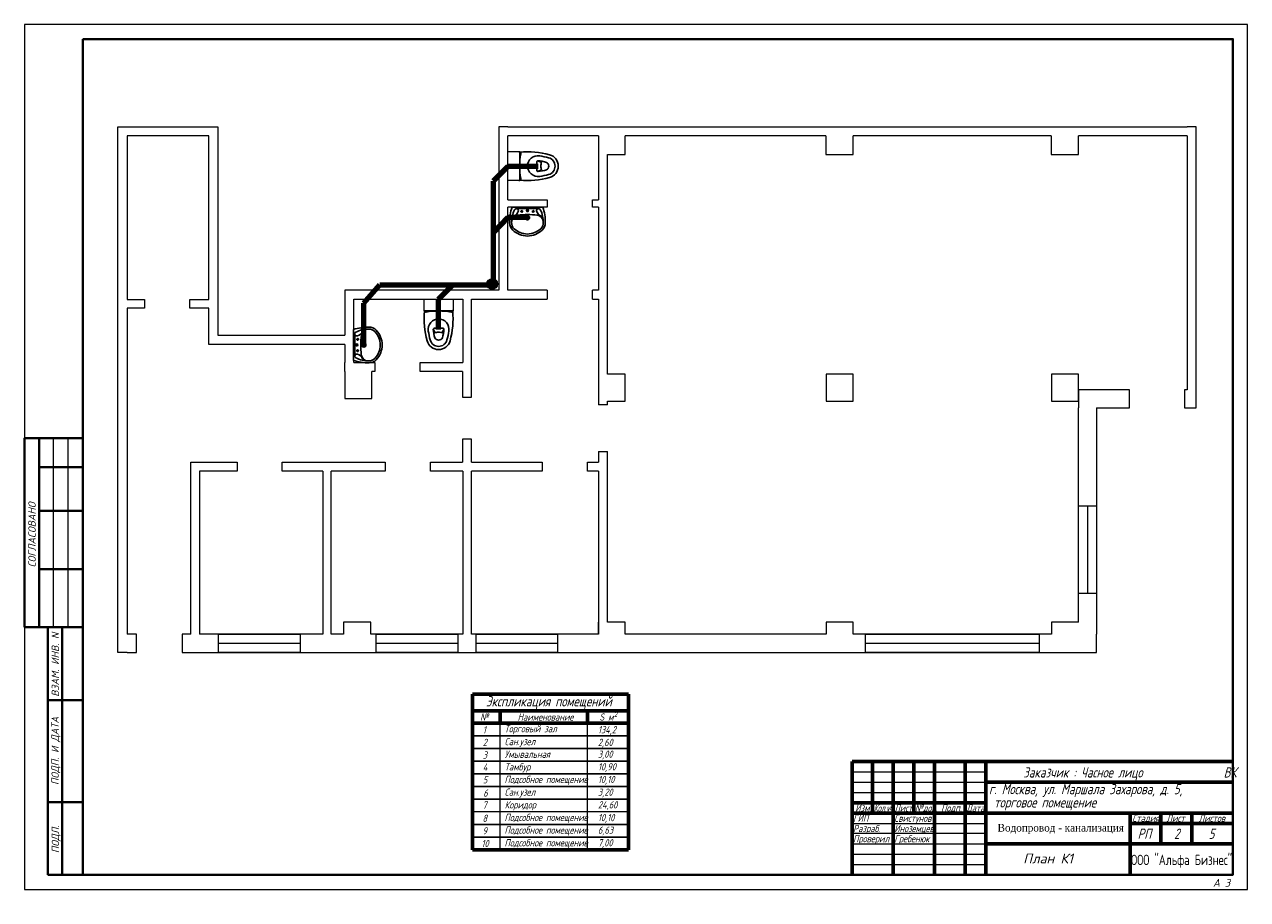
# Model space of a CAD drawing. Header units: millimetres. Extents: x 29132 to 328098784, y -63173 to 174059495.
# Tile 10 of 16: x 40262 to 44262, y 35412 to 38274. Entities that reach past the tile are written whole.
import ezdxf
from ezdxf.enums import TextEntityAlignment as Align

# ---------------------------------------------------------------- set-up
doc = ezdxf.new("R2010")
doc.units = ezdxf.units.MM
for name, pattern in [('CENTER', [20, 15, -1.7, 1.6, -1.7]), ('DASHED', [3e-06, 2e-06, -1e-06]), ('K5LT32768', [0]), ('K5LT_BASIC', [0]), ('K5LT_THIN', [0])]:
    doc.linetypes.add(name, pattern=pattern)
doc.layers.get('0').update_dxf_attribs({"color": 1, "lineweight": 5})
for name, color, linetype in [('KOLON', 4, 'Continuous'), ('VTAXES', 2, 'CENTER'), ('VTCONT', 115, 'Continuous'), ('VTDASHED', 3, 'DASHED')]:
    doc.layers.add(name, color=color, linetype=linetype)
doc.layers.add('размеры', color=7, linetype='Continuous', lineweight=15)
doc.layers.add('ШТАМП', color=250, linetype='Continuous', lineweight=18)
doc.styles.add('KTEXTSTYLE', font='GOST_AU.SHX', dxfattribs={"width": 0.96, "height": 5})
doc.styles.add('ГОСТ', font='isocpeui.ttf', dxfattribs={"height": 4})

# ---------------------------------------------------------------- blocks, each defined once
blk = doc.blocks.new('U10')
at = {"color": 7, "linetype": 'K5LT_THIN', "lineweight": 18}
for p, q in [((47.35, 117.11), (47.35, 372.31)), ((47.35, 372.31), (51.99, 372.31)), ((51.99, 372.31), (91.59, 372.31)), ((91.59, 372.31), (95.99, 372.31)), ((95.99, 372.31), (95.99, 271.11)), ((236.79, 372.31), (232.39, 372.31)), ((232.39, 372.31), (232.39, 293.11)), ((236.79, 372.31), (566.79, 372.31)), ((571.19, 372.3), (566.79, 372.31)), ((571.19, 235.91), (571.19, 372.3)), ((91.59, 367.92), (51.99, 367.92)), ((51.99, 367.92), (51.99, 288.51)), ((91.59, 288.51), (91.59, 367.92)), ((236.79, 336.91), (236.79, 367.91)), ((280.79, 367.91), (236.79, 367.91)), ((280.79, 367.91), (280.79, 336.91)), ((293.79, 358.84), (293.79, 367.91)), ((391.29, 367.91), (293.79, 367.91)), ((391.29, 367.91), (391.29, 358.84)), ((404.49, 358.84), (404.49, 367.91)), ((500.74, 367.91), (404.49, 367.91)), ((500.74, 367.91), (500.74, 358.84)), ((566.79, 367.91), (513.94, 367.91)), ((513.94, 358.84), (513.94, 367.91)), ((566.79, 367.91), (566.79, 244.71)), ((285.19, 252.32), (285.19, 358.84)), ((285.19, 358.84), (293.79, 358.84)), ((391.29, 358.84), (404.49, 358.84)), ((500.74, 358.84), (513.94, 358.84)), ((236.79, 336.91), (255.93, 336.91)), ((255.93, 333.35), (236.79, 333.35)), ((236.79, 293.11), (236.79, 333.35)), ((255.93, 336.91), (255.93, 333.35)), ((277.99, 333.35), (277.99, 336.91)), ((277.99, 336.91), (280.79, 336.91)), ((280.79, 333.35), (277.99, 333.35)), ((280.79, 333.35), (280.79, 293.11)), ((161.99, 293.11), (157.59, 293.11)), ((157.59, 293.11), (157.59, 271.11)), ((232.39, 293.11), (161.99, 293.11)), ((256, 293.11), (236.79, 293.11)), ((256, 293.11), (256, 288.71)), ((277.99, 288.71), (277.99, 293.11)), ((280.79, 293.11), (277.99, 293.11)), ((51.99, 288.51), (60.41, 288.51)), ((60.41, 288.51), (60.41, 284.31)), ((82.39, 288.51), (91.59, 288.51)), ((82.39, 284.31), (82.39, 288.51)), ((161.99, 257.91), (161.99, 288.71)), ((161.99, 288.71), (214.89, 288.71)), ((214.89, 288.71), (214.89, 257.91)), ((219.19, 253.58), (219.19, 288.71)), ((219.19, 288.71), (256, 288.71)), ((277.99, 288.71), (280.79, 288.71)), ((280.79, 288.71), (280.79, 237.29)), ((60.41, 284.31), (51.99, 284.31)), ((51.99, 284.31), (51.99, 125.91)), ((91.59, 284.31), (82.39, 284.31)), ((91.59, 271.11), (91.59, 284.31)), ((91.59, 266.71), (91.59, 271.11)), ((95.99, 271.11), (157.59, 271.11)), ((157.59, 266.71), (91.59, 266.71)), ((157.59, 266.71), (157.59, 257.91)), ((157.59, 253.58), (157.59, 257.91)), ((161.99, 257.91), (172.19, 257.91)), ((172.19, 257.91), (172.19, 253.58)), ((194.17, 253.58), (194.17, 257.91)), ((194.17, 257.91), (214.89, 257.91)), ((157.59, 253.58), (157.59, 240.38)), ((172.19, 253.58), (170.79, 253.58)), ((170.79, 240.38), (170.79, 253.58)), ((214.74, 253.58), (194.17, 253.58)), ((214.74, 253.58), (214.74, 241.06)), ((219.19, 241.06), (219.19, 253.58)), ((293.84, 252.32), (285.19, 252.32)), ((293.84, 239.12), (293.84, 252.32)), ((404.55, 252.32), (391.35, 252.32)), ((391.35, 252.32), (391.35, 239.12)), ((404.55, 239.12), (404.55, 252.32)), ((513.99, 252.32), (500.79, 252.32)), ((500.79, 252.32), (500.79, 239.12)), ((513.99, 239.12), (513.99, 252.32)), ((538.82, 244.71), (513.99, 244.71)), ((513.99, 244.71), (513.99, 235.91)), ((538.82, 235.91), (538.82, 244.71)), ((565.53, 244.71), (565.53, 235.91)), ((566.79, 244.71), (565.53, 244.71)), ((157.59, 240.38), (170.79, 240.38)), ((214.74, 241.06), (219.19, 241.06)), ((285.19, 237.29), (285.19, 239.12)), ((285.19, 239.12), (293.84, 239.12)), ((391.35, 239.12), (404.55, 239.12)), ((500.79, 239.12), (513.99, 239.12)), ((285.19, 237.29), (280.79, 237.29)), ((513.99, 131.82), (513.99, 235.91)), ((522.79, 235.91), (538.82, 235.91)), ((522.79, 235.91), (522.79, 125.91)), ((565.53, 235.91), (566.79, 235.91)), ((566.79, 235.91), (571.19, 235.91)), ((219.19, 220.71), (214.74, 220.71)), ((214.74, 220.71), (214.74, 209.51)), ((219.19, 209.51), (219.19, 220.71)), ((280.79, 214.63), (280.79, 209.51)), ((280.79, 214.63), (285.19, 214.63)), ((285.19, 131.82), (285.19, 214.63)), ((82.79, 205.17), (82.79, 209.51)), ((82.79, 209.51), (105.37, 209.51)), ((105.37, 209.51), (105.32, 209.5)), ((105.32, 209.5), (105.32, 205.17)), ((127.3, 205.17), (127.3, 209.51)), ((127.3, 209.51), (177.31, 209.51)), ((177.31, 209.51), (177.31, 205.17)), ((199.29, 209.51), (214.74, 209.51)), ((199.29, 205.17), (199.29, 209.51)), ((219.19, 209.51), (253.55, 209.51)), ((253.55, 209.51), (253.55, 205.17)), ((275.52, 209.51), (280.79, 209.51)), ((275.52, 205.17), (275.52, 209.51)), ((82.79, 125.91), (82.79, 205.17)), ((105.32, 205.17), (87.15, 205.17)), ((87.15, 205.17), (87.15, 125.91)), ((146.91, 205.17), (127.3, 205.17)), ((146.91, 205.17), (146.91, 125.91)), ((177.31, 205.17), (151.09, 205.17)), ((151.09, 125.91), (151.09, 205.17)), ((214.89, 205.17), (199.29, 205.17)), ((214.89, 205.17), (214.89, 125.91)), ((253.55, 205.17), (219.19, 205.17)), ((219.19, 125.91), (219.19, 205.17)), ((280.79, 205.17), (275.52, 205.17)), ((280.79, 205.17), (280.79, 125.91)), ((513.99, 188.34), (522.79, 188.34)), ((513.99, 145.69), (513.99, 188.34)), ((518.36, 188.34), (518.36, 145.69)), ((522.79, 188.34), (522.79, 145.69)), ((522.79, 145.69), (513.99, 145.69)), ((170.22, 131.82), (157.02, 131.82)), ((157.02, 131.82), (157.02, 125.91)), ((170.22, 125.91), (170.22, 131.82)), ((280.79, 131.82), (280.64, 131.82)), ((280.64, 131.82), (280.64, 125.91)), ((293.84, 131.82), (285.19, 131.82)), ((293.84, 125.91), (293.84, 131.82)), ((404.55, 131.82), (391.35, 131.82)), ((391.35, 131.82), (391.35, 125.91)), ((404.55, 125.91), (404.55, 131.82)), ((513.99, 131.82), (500.79, 131.82)), ((500.79, 131.82), (500.79, 125.91)), ((56.45, 125.91), (51.99, 125.91)), ((56.45, 117.11), (56.45, 125.91)), ((78.7, 125.91), (78.7, 117.11)), ((82.79, 125.91), (78.7, 125.91)), ((146.91, 125.91), (87.15, 125.91)), ((96.36, 125.91), (135.92, 125.91)), ((96.36, 117.11), (96.36, 125.91)), ((135.92, 125.91), (135.92, 117.11)), ((157.02, 125.91), (151.09, 125.91)), ((214.89, 125.91), (170.22, 125.91)), ((172.9, 125.91), (212.46, 125.91)), ((172.9, 117.11), (172.9, 125.91)), ((212.46, 125.91), (212.46, 117.11)), ((280.79, 125.91), (219.19, 125.91)), ((221.42, 125.91), (260.98, 125.91)), ((221.42, 117.11), (221.42, 125.91)), ((260.98, 125.91), (260.98, 117.11)), ((391.35, 125.91), (293.84, 125.91)), ((500.79, 125.91), (404.55, 125.91)), ((410.46, 125.91), (494.8, 125.91)), ((410.46, 117.11), (410.46, 125.91)), ((494.8, 125.91), (494.8, 117.11)), ((522.79, 117.11), (522.79, 125.91)), ((96.36, 121.55), (135.92, 121.55)), ((172.9, 121.55), (212.46, 121.55)), ((221.42, 121.55), (260.98, 121.55)), ((410.46, 121.57), (494.8, 121.57)), ((51.99, 117.11), (47.35, 117.11)), ((51.99, 117.11), (56.45, 117.11)), ((78.7, 117.11), (522.79, 117.11)), ((135.92, 117.11), (96.36, 117.11)), ((212.46, 117.11), (172.9, 117.11)), ((260.98, 117.11), (221.42, 117.11)), ((494.8, 117.11), (410.46, 117.11))]:
    blk.add_line(p, q, dxfattribs=at)
blk = doc.blocks.new('2')
at = {"layer": 'VTAXES'}
for p, q in [((-0.104, -1.056), (-0.104, -1.096)), ((-0.164, -1.176), (-0.26, -1.176)), ((-0.212, -1.176), (-0.213, -1.133)), ((-0.212, -1.176), (-0.212, -1.219)), ((-0.086, -1.076), (-0.124, -1.076)), ((-0.085, -1.276), (-0.124, -1.276)), ((-0.063, -1.176), (-0.114, -1.176)), ((-0.104, -1.296), (-0.104, -1.255)), ((-0.089, -1.176), (-0.089, -1.152)), ((-0.089, -1.176), (-0.089, -1.2))]:
    blk.add_line(p, q, dxfattribs=at)
for points in [[(-0.17, -1.176), (-0.256, -1.176)], [(-0.066, -1.176), (-0.114, -1.176)]]:
    blk.add_lwpolyline(points, dxfattribs=at)
at = {"layer": 'VTCONT'}
blk.add_line((-0.03, -0.906), (-0.028, -1.445), dxfattribs=at)
for points in [[(-0.432, -0.919, 0.191812), (-0.534, -1.178, 0.191812)], [(-0.301, -0.899, 0.213368), (-0.407, -0.943, 0.191812), (-0.499, -1.177)], [(-0.301, -0.864, 0.213368), (-0.432, -0.919, 0.213368)], [(-0.03, -0.906, 0.087514), (-0.305, -0.864, 0.087514)], [(-0.19, -0.935, 0.237713), (-0.103, -1.014, 0.952509), (-0.074, -0.951, 0.127864), (-0.304, -0.899)], [(-0.159, -1.176, 0.028625), (-0.169, -1.005, 0.380474), (-0.289, -0.899, 0.380474)], [(-0.19, -0.935, 1.090035), (-0.198, -0.941, 1.090035)], [(-0.43, -1.435, -0.191812), (-0.534, -1.178, -0.191812)], [(-0.299, -1.454, -0.213368), (-0.405, -1.411, -0.191812), (-0.499, -1.177)], [(-0.159, -1.176, -0.028625), (-0.168, -1.347, -0.380474), (-0.287, -1.454, -0.380474)], [(-0.175, -1.176, 1), (-0.25, -1.176, 1)], [(-0.175, -1.176, -1), (-0.25, -1.176, -1)], [(-0.189, -1.176, 1), (-0.235, -1.176, 1)], [(-0.189, -1.176, -1), (-0.235, -1.176, -1)], [(-0.071, -1.176, 1), (-0.106, -1.176, 1)], [(-0.071, -1.176, -1), (-0.106, -1.176, -1)], [(-0.298, -1.489, -0.213368), (-0.43, -1.435, -0.213368)], [(-0.188, -1.418, -0.237713), (-0.101, -1.337, -0.952509), (-0.072, -1.401, -0.127864), (-0.302, -1.454)], [(-0.028, -1.445, -0.087514), (-0.302, -1.489, -0.087514)], [(-0.188, -1.418, -1.090035), (-0.196, -1.412, -1.090035)]]:
    blk.add_lwpolyline(points, format="xyb", dxfattribs=at)
for points in [[(-0.055, -0.982), (-0.054, -1.176)], [(-0.053, -1.37), (-0.054, -1.176)]]:
    blk.add_lwpolyline(points, dxfattribs=at)
at = {"layer": 'VTDASHED'}
for points in [[(-0.119, -1.076, -1), (-0.089, -1.076, -1)], [(-0.119, -1.076, 1), (-0.089, -1.076, 1)], [(-0.119, -1.276, -1), (-0.089, -1.276, -1)], [(-0.119, -1.276, 1), (-0.089, -1.276, 1)]]:
    blk.add_lwpolyline(points, format="xyb", dxfattribs=at)

msp = doc.modelspace()

# ---------------------------------------------------------------- hatches: boundary and pattern name
at = {"layer": 'размеры', "lineweight": 9, "ltscale": 10, "true_color": 0xf7941d}
msp.add_hatch(color=30, dxfattribs=at).paths.add_polyline_path([(41809.1, 37425.1, 1), (41774.1, 37425.1, 1)])

# ---------------------------------------------------------------- linework, layer by layer
at = {"color": 7, "linetype": 'K5LT_BASIC', "lineweight": 60}
for p, q in [((42237.2, 36083.7), (41727.9, 36083.7)), ((41727.9, 36083.7), (41727.9, 35574.8)), ((42237.2, 36029), (42237.2, 36083.7)), ((41727.9, 36029), (42237.2, 36029)), ((41817.6, 35989.3), (41817.6, 36029)), ((42103.4, 35989.3), (42103.4, 36029)), ((42237.2, 36029), (42237.2, 35989.3)), ((42237.2, 36029), (42237.2, 35989.3)), ((41727.9, 35989.3), (42237.2, 35989.3)), ((42237.2, 35989.3), (42237.2, 35947.9)), ((42237.2, 35989.3), (42237.2, 35947.9)), ((42237.2, 35947.9), (42237.2, 35906.4)), ((42237.2, 35947.9), (42237.2, 35906.4)), ((42237.2, 35906.4), (42237.2, 35865)), ((42237.2, 35906.4), (42237.2, 35865)), ((42237.2, 35865), (42237.2, 35823.5)), ((42237.2, 35865), (42237.2, 35823.5)), ((42968.7, 35863.2), (44214.5, 35863.2)), ((42968.7, 35492.9), (42968.7, 35863.2)), ((43036.1, 35829.6), (43036.1, 35863.2)), ((43103.4, 35492.9), (43103.4, 35863.2)), ((43170.7, 35829.6), (43170.7, 35863.2)), ((43238.1, 35492.9), (43238.1, 35863.2)), ((43339.1, 35492.9), (43339.1, 35863.2)), ((43406.4, 35492.9), (43406.4, 35863.2)), ((42237.2, 35823.5), (42237.2, 35782.1)), ((42237.2, 35823.5), (42237.2, 35782.1)), ((43036.1, 35795.9), (43036.1, 35829.6)), ((43170.7, 35795.9), (43170.7, 35829.6)), ((42237.2, 35782.1), (42237.2, 35740.6)), ((42237.2, 35782.1), (42237.2, 35740.6)), ((43036.1, 35762.2), (43036.1, 35795.9)), ((43036.1, 35728.5), (43036.1, 35762.2)), ((43170.7, 35762.2), (43170.7, 35795.9)), ((43170.7, 35728.5), (43170.7, 35762.2)), ((43406.4, 35795.9), (43877.8, 35795.9)), ((43877.8, 35795.9), (44214.5, 35795.9)), ((42237.2, 35740.6), (42237.2, 35574.9)), ((42237.2, 35740.6), (42237.2, 35699.2)), ((42968.7, 35728.5), (43103.4, 35728.5)), ((43036.1, 35694.9), (43036.1, 35728.5)), ((43103.4, 35728.5), (43238.1, 35728.5)), ((43170.7, 35694.9), (43170.7, 35728.5)), ((43238.1, 35728.5), (43339.1, 35728.5)), ((43339.1, 35728.5), (43406.4, 35728.5)), ((42968.7, 35694.9), (43103.4, 35694.9)), ((43103.4, 35694.9), (43238.1, 35694.9)), ((43238.1, 35694.9), (43339.1, 35694.9)), ((43339.1, 35694.9), (43406.4, 35694.9)), ((43406.4, 35694.9), (43877.8, 35694.9)), ((43877.8, 35694.9), (44214.5, 35694.9)), ((43877.8, 35593.9), (43877.8, 35694.9)), ((43978.8, 35593.9), (43978.8, 35694.9)), ((44079.8, 35593.9), (44079.8, 35694.9)), ((42237.2, 35657.7), (42237.2, 35616.3)), ((42237.2, 35657.7), (42237.2, 35616.3)), ((43877.8, 35661.2), (43978.8, 35661.2)), ((43978.8, 35661.2), (44079.8, 35661.2)), ((44079.8, 35661.2), (44214.5, 35661.2)), ((42237.2, 35616.3), (42237.2, 35574.9)), ((42237.2, 35616.3), (42237.2, 35574.8)), ((41727.9, 35574.8), (42237.2, 35574.8)), ((43406.4, 35593.9), (43877.8, 35593.9)), ((43877.8, 35492.9), (43877.8, 35593.9)), ((43877.8, 35593.9), (44214.5, 35593.9))]:
    msp.add_line(p, q, dxfattribs=at)
at = {"color": 7, "linetype": 'K5LT32768', "lineweight": 20}
for p, q in [((41727.9, 36029), (42237.2, 36029)), ((41817.6, 36029), (41727.9, 36029)), ((42103.4, 36029), (42237.2, 36029))]:
    msp.add_line(p, q, dxfattribs=at)
at = {"color": 7, "linetype": 'K5LT_THIN', "lineweight": 18}
for p, q in [((41817.6, 35947.9), (41817.6, 35989.3)), ((42103.4, 35947.9), (42103.4, 35989.3)), ((42237.2, 35947.9), (41727.9, 35947.9)), ((41727.9, 35947.9), (42237.2, 35947.9)), ((41727.9, 35947.9), (41817.6, 35947.9)), ((41817.6, 35947.9), (41727.9, 35947.9)), ((41817.6, 35574.8), (41817.6, 35947.9)), ((42103.4, 35589.1), (42103.4, 35947.9)), ((42103.4, 35947.9), (42237.2, 35947.9)), ((42237.2, 35947.9), (42103.4, 35947.9)), ((42237.2, 35906.4), (41727.9, 35906.4)), ((41727.9, 35906.4), (42237.2, 35906.4)), ((42103.4, 35906.4), (42237.2, 35906.4)), ((42237.2, 35906.4), (42103.4, 35906.4)), ((42237.2, 35865), (41727.9, 35865)), ((41727.9, 35865), (42237.2, 35865)), ((41727.9, 35864.9), (41817.6, 35864.9)), ((41817.6, 35864.9), (41727.9, 35864.9)), ((41817.6, 35823.5), (41817.6, 35864.9)), ((42237.2, 35865), (42103.4, 35865)), ((42103.4, 35865), (42237.2, 35865)), ((42103.4, 35823.5), (42103.4, 35864.9)), ((42237.2, 35823.5), (41727.9, 35823.5)), ((41727.9, 35823.5), (42237.2, 35823.5)), ((41727.9, 35823.5), (41817.6, 35823.5)), ((41817.6, 35823.5), (41727.9, 35823.5)), ((41817.6, 35782.1), (41817.6, 35823.5)), ((42237.2, 35823.5), (42103.4, 35823.5)), ((42103.4, 35782.1), (42103.4, 35823.5)), ((42103.4, 35823.5), (42237.2, 35823.5)), ((42968.7, 35829.6), (43406.4, 35829.6)), ((42237.2, 35782.1), (41727.9, 35782.1)), ((41727.9, 35782.1), (42237.2, 35782.1)), ((41727.9, 35782.1), (41817.6, 35782.1)), ((41817.6, 35782.1), (41727.9, 35782.1)), ((41817.6, 35740.6), (41817.6, 35782.1)), ((42237.2, 35782.1), (42103.4, 35782.1)), ((42103.4, 35740.6), (42103.4, 35782.1)), ((42103.4, 35782.1), (42237.2, 35782.1)), ((42968.7, 35795.9), (43406.4, 35795.9)), ((42968.7, 35762.2), (43406.4, 35762.2)), ((41727.9, 35740.6), (42237.2, 35740.6)), ((42237.2, 35740.6), (41727.9, 35740.6)), ((41727.9, 35740.6), (41817.6, 35740.6)), ((41817.6, 35740.6), (41727.9, 35740.6)), ((41817.6, 35699.2), (41817.6, 35740.6)), ((42103.4, 35740.6), (42237.2, 35740.6)), ((42237.2, 35740.6), (42103.4, 35740.6)), ((42103.4, 35699.2), (42103.4, 35740.6)), ((42237.2, 35699.2), (41727.9, 35699.2)), ((42237.2, 35657.7), (41727.9, 35657.7)), ((41727.9, 35657.7), (42237.2, 35657.7)), ((41727.9, 35657.7), (41817.6, 35657.7)), ((41817.6, 35657.7), (41727.9, 35657.7)), ((41817.6, 35616.3), (41817.6, 35657.7)), ((42237.2, 35657.7), (42103.4, 35657.7)), ((42103.4, 35616.3), (42103.4, 35657.7)), ((42103.4, 35657.7), (42237.2, 35657.7)), ((42968.7, 35661.2), (43406.4, 35661.2)), ((42237.2, 35616.3), (41727.9, 35616.3)), ((41727.9, 35616.3), (42237.2, 35616.3)), ((41727.9, 35616.3), (41817.6, 35616.3)), ((41817.6, 35616.3), (41727.9, 35616.3)), ((41817.6, 35574.8), (41817.6, 35616.3)), ((42237.2, 35616.3), (42103.4, 35616.3)), ((42103.4, 35574.8), (42103.4, 35616.3)), ((42103.4, 35616.3), (42237.2, 35616.3)), ((42968.7, 35628.8), (43406.4, 35628.8)), ((42237.2, 35574.9), (41727.9, 35574.9)), ((41727.9, 35574.8), (41817.6, 35574.8)), ((41817.6, 35574.8), (41727.9, 35574.8)), ((42237.2, 35574.8), (41727.9, 35574.8)), ((42237.2, 35574.8), (41727.9, 35574.8)), ((42968.7, 35593.9), (43406.4, 35593.9)), ((42968.7, 35560.2), (43406.4, 35560.2)), ((42968.7, 35526.5), (43406.4, 35526.5))]:
    msp.add_line(p, q, dxfattribs=at)
at = {"layer": 'VTAXES'}
for p, q in [((41865.2, 37813.9), (41860.7, 37813.9)), ((41863, 37816.1), (41863, 37811.5)), ((41622.2, 37355.5), (41617.5, 37355.5)), ((41619.9, 37353.3), (41619.9, 37357.8))]:
    msp.add_line(p, q, dxfattribs=at)
at = {"layer": 'VTCONT'}
for points in [[(41881.6, 37810.5, -0.047512), (41885.5, 37851.2, 0.433448), (41878.6, 37857.7, 0.433448)], [(41882.4, 37856.7, -0.085982), (41979.2, 37848, -0.33942), (42007.9, 37810.5)], [(41907, 37809.6, -0.459785), (41947.3, 37844.1, -0.027225), (41976.5, 37838, -0.33942), (41997.6, 37810.5)], [(41979.2, 37848, -0.33942), (42007.9, 37810.5)], [(41861, 37813.9, -1), (41864.9, 37813.9, -1)], [(41861, 37813.9, 1), (41864.9, 37813.9, 1)], [(41881.6, 37810.5, 0.047512), (41885.5, 37769.7, -0.433448), (41878.6, 37763.3, -0.433448)], [(41882.4, 37764.2, 0.085982), (41979.2, 37773, 0.33942), (42007.9, 37810.5)], [(41907, 37811.4, 0.459785), (41947.3, 37776.9, 0.027225), (41976.5, 37783, 0.33942), (41997.6, 37810.5)], [(41938.1, 37810.5), (41938.1, 37824.1, -0.373469), (41941.4, 37827.9, -0.063318), (41969.3, 37822.9, -0.281273), (41976.9, 37810.5)], [(41938.1, 37810.5), (41938.1, 37796.9, 0.373469), (41941.4, 37793.1, 0.063318), (41969.3, 37798.1, 0.281273), (41976.9, 37810.5)], [(41951, 37810.5, -0.090724), (41953.5, 37824.1, -0.090724)], [(41951, 37810.5, 0.090724), (41953.5, 37796.9, 0.090724)], [(41616.5, 37336.9, 0.047512), (41575.8, 37333, -0.433448), (41569.4, 37339.9, -0.433448)], [(41570.3, 37336, 0.085982), (41579.1, 37239.3, 0.33942), (41616.5, 37210.6)], [(41616.5, 37336.9, -0.047512), (41657.3, 37333, 0.433448), (41663.7, 37339.9, 0.433448)], [(41662.8, 37336, -0.085982), (41654, 37239.3, -0.33942), (41616.5, 37210.6)], [(41619.9, 37357.4, 1), (41619.9, 37353.6, 1)], [(41619.9, 37357.4, -1), (41619.9, 37353.6, -1)], [(41617.4, 37311.4, 0.459785), (41582.9, 37271.2, 0.027225), (41589.1, 37242, 0.33942), (41616.5, 37220.9)], [(41616.5, 37280.4), (41603, 37280.4, 0.373469), (41599.1, 37277.1, 0.063318), (41604.1, 37249.2, 0.281273), (41616.5, 37241.6)], [(41615.7, 37311.4, -0.459785), (41650.2, 37271.2, -0.027225), (41644, 37242, -0.33942), (41616.5, 37220.9)], [(41616.5, 37280.4), (41630.1, 37280.4, -0.373469), (41634, 37277.1, -0.063318), (41628.9, 37249.2, -0.281273), (41616.5, 37241.6)], [(41616.5, 37267.5, 0.090724), (41603, 37265, 0.090724)], [(41616.5, 37267.5, -0.090724), (41630.1, 37265, -0.090724)], [(41654, 37239.3, -0.33942), (41616.5, 37210.6)]]:
    msp.add_lwpolyline(points, format="xyb", dxfattribs=at)
for points in [[(41941.4, 37827.9), (41952.8, 37822.1)], [(41941.4, 37793.1), (41952.8, 37798.8)], [(41599.1, 37277.1), (41604.9, 37265.6)], [(41634, 37277.1), (41628.2, 37265.6)]]:
    msp.add_lwpolyline(points, dxfattribs=at)
at = {"layer": 'размеры', "color": 30, "lineweight": 100, "ltscale": 10}
for p, q in [((41842.7, 37809.6), (41794.8, 37761.7)), ((41942, 37809.6), (41842.7, 37809.6)), ((41794.8, 37761.7), (41794.8, 37422.5)), ((41842.7, 37642.2), (41794.8, 37592.1)), ((41907.2, 37642.2), (41842.7, 37642.2)), ((41372.2, 37362.6), (41424.9, 37422.5)), ((41424.9, 37422.5), (41791.6, 37422.5)), ((41615.7, 37375.7), (41662.9, 37422.5)), ((41372.2, 37225.6), (41372.2, 37362.6)), ((41615.7, 37276.5), (41615.7, 37375.7))]:
    msp.add_line(p, q, dxfattribs=at)
at = {"layer": 'размеры', "color": 62, "lineweight": 9, "ltscale": 10}
for points in [[(41880.6, 37763.5), (41842.7, 37763.5), (41842.7, 37858.6), (41880.6, 37858.6)], [(41569.5, 37337.8), (41569.5, 37375.7), (41664.7, 37375.7), (41664.7, 37337.8)]]:
    msp.add_lwpolyline(points, close=True, dxfattribs=at)
at = {"layer": 'размеры', "color": 30, "lineweight": 9, "ltscale": 10}
msp.add_circle((41791.6, 37425.1), 17.5, dxfattribs=at)
at = {"layer": 'ШТАМП', "color": 7, "lineweight": 40}
for p, q in [((40262.1, 36303.3), (40262.1, 36920.5)), ((40263.1, 36921.4), (40452.6, 36921.4)), ((40309.8, 36826.2), (40309.8, 36921.4)), ((40309.8, 36302.4), (40309.8, 36826.2)), ((40309.8, 36826.2), (40452.6, 36826.2)), ((40309.8, 36683.3), (40452.6, 36683.3)), ((40309.8, 36492.9), (40452.6, 36492.9)), ((40263.1, 36302.4), (40452.6, 36302.4)), ((40338.3, 35492.9), (40338.3, 36302.4)), ((40385.9, 35492.9), (40385.9, 36302.4)), ((40338.3, 36064.3), (40452.6, 36064.3)), ((40338.3, 35731), (40452.6, 35731)), ((40338.3, 35492.9), (40452.6, 35492.9))]:
    msp.add_line(p, q, dxfattribs=at)
at = {"layer": 'ШТАМП', "color": 7}
for p, q in [((40357.4, 36826.2), (40357.4, 36921.4)), ((40405, 36826.2), (40405, 36921.4)), ((40452.6, 36873.8), (40452.6, 35492.9)), ((40357.4, 36302.4), (40357.4, 36826.2)), ((40405, 36302.4), (40405, 36826.2))]:
    msp.add_line(p, q, dxfattribs=at)
msp.add_lwpolyline([(40262.1, 38273.8), (40262.1, 35445.2), (44262.1, 35445.2), (44262.1, 38273.8)], close=True, dxfattribs=at)
at = {"layer": 'ШТАМП', "color": 7, "lineweight": 40}
msp.add_lwpolyline([(40452.6, 38226.2), (40452.6, 35492.9), (44214.5, 35492.9), (44214.5, 38226.2)], close=True, dxfattribs=at)
for centre, start, end in [((40263.1, 36920.5), 90, 180), ((40263.1, 36303.3), 180, 270)]:
    msp.add_arc(centre, 0.952, start, end, dxfattribs=at)

# ---------------------------------------------------------------- block references
at = {"color": 7, "xscale": 6.734006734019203, "yscale": 6.734006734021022, "zscale": 6.734006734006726}
msp.add_blockref('U10', (40248.2, 35431.6), dxfattribs=at)
at = {"layer": 'KOLON', "yscale": 186.6999049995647, "zscale": 186.6999049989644}
for p, xscale, rotation in [((41687.7, 37682.6), 186.6999049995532, 89.7710927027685), ((41331.5, 37006.2), 186.6999049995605, 179.7710927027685)]:
    msp.add_blockref('2', p, dxfattribs=dict(at, xscale=xscale, rotation=rotation))

# ---------------------------------------------------------------- texts
at = {"color": 7, "attachment_point": 1, "style": 'KTEXTSTYLE'}
for s, insert, char_height in [('{\\fGOST type A|b0|i0|c204|p34;\\H2x;\\Q15;Экспликация\\fGOST type A|b0|i0|c0|p34; \\fGOST type A|b0|i0|c204|p34;помещений}', (41771, 36077.2), 16.835), ('{\\fGOST type A|b0|i0|c204|p34;\\H1.4x;\\Q15;№}', (41752.3, 36020.7), 16.835), ('{\\fGOST type A|b0|i0|c204|p34;\\H1.4x;\\Q15;Наименование}', (41875, 36020.7), 16.835), ('{\\fGOST type A|b0|i0|c0|p34;\\H1.4x;\\Q15;S \\fGOST type A|b0|i0|c204|p34;м}', (42142.4, 36020.7), 16.835), ('{\\fGOST type A|b0|i0|c0|p34;\\Q15;2}', (42190.2, 36026.2), 16.835), ('{\\fGOST type A|b0|i0|c0|p34;\\H1.4x;\\Q15;1}', (41761.2, 35979.3), 16.835), ('{\\fGOST type A|b0|i0|c204|p34;\\Q15;Торговый\\fGOST type A|b0|i0|c0|p34; \\fGOST type A|b0|i0|c204|p34;зал}', (41832, 35982.6), 23.569), ('{\\fGOST type A|b0|i0|c0|p34;\\H1.4x;\\Q15;134,2}', (42137.6, 35979.3), 16.835), ('{\\fGOST type A|b0|i0|c0|p34;\\H1.4x;\\Q15;2}', (41761.2, 35937.9), 16.835), ('{\\fGOST type A|b0|i0|c204|p34;\\H1.4x;\\Q15;Сан\\fGOST type A|b0|i0|c0|p34;.\\fGOST type A|b0|i0|c204|p34;узел}', (41832.5, 35940.4), 16.835), ('{\\fGOST type A|b0|i0|c0|p34;\\H1.4x;\\Q15;2,60}', (42137.6, 35937.9), 16.835), ('{\\fGOST type A|b0|i0|c0|p34;\\H1.4x;\\Q15;3}', (41761.2, 35896.4), 16.835), ('{\\fGOST type A|b0|i0|c204|p34;\\H1.4x;\\Q15;Умывальная}', (41832.5, 35899), 16.835), ('{\\fGOST type A|b0|i0|c0|p34;\\H1.4x;\\Q15;3,00}', (42137.5, 35899.1), 16.835), ('{\\fGOST type A|b0|i0|c0|p34;\\H1.4x;\\Q15;4}', (41761.2, 35857), 16.835), ('{\\fGOST type A|b0|i0|c204|p34;\\H1.4x;\\Q15;Тамбур}', (41832.5, 35857.7), 16.835), ('{\\fGOST type A|b0|i0|c0|p34;\\H1.4x;\\Q15;10,90}', (42137.8, 35858.1), 16.835), ('{\\fGOST type A|b0|i0|c204|p34;\\H2x;\\Q15;Заказчик\\fGOST type A|b0|i0|c0|p34; : \\fGOST type A|b0|i0|c204|p34;Часное лицо                ВК}', (43528.3, 35844.8), 16.835), ('{\\fGOST type A|b0|i0|c0|p34;\\H1.4x;\\Q15;5}', (41761.2, 35815.5), 16.835), ('{\\fGOST type A|b0|i0|c204|p34;\\H1.4x;\\Q15;Подсобное\\fGOST type A|b0|i0|c0|p34; \\fGOST type A|b0|i0|c204|p34;помещение}', (41832, 35816.7), 16.835), ('{\\fGOST type A|b0|i0|c0|p34;\\H1.4x;\\Q15;10,10}', (42137.7, 35816.5), 16.835), ('{\\fGOST type A|b0|i0|c0|p34;\\H1.4x;\\Q15;6}', (41762.6, 35772.1), 16.835), ('{\\fGOST type A|b0|i0|c204|p34;\\H1.4x;\\Q15;Сан\\fGOST type A|b0|i0|c0|p34;.\\fGOST type A|b0|i0|c204|p34;узел}', (41832.5, 35775.3), 16.835), ('{\\fGOST type A|b0|i0|c0|p34;\\H1.4x;\\Q15;3,20}', (42137.7, 35775.1), 16.835), ('{\\fGOST type A|b0|i0|c204|p34;\\H2x;\\Q15;г. Москва\\fGOST type A|b0|i0|c0|p34;, \\fGOST type A|b0|i0|c204|p34;ул\\fGOST type A|b0|i0|c0|p34;. \\fGOST type A|b0|i0|c204|p34;Маршала\\fGOST type A|b0|i0|c0|p34; \\fGOST type A|b0|i0|c204|p34;Захарова\\fGOST type A|b0|i0|c0|p34;, \\fGOST type A|b0|i0|c204|p34;д\\fGOST type A|b0|i0|c0|p34;. 5, }', (43416.6, 35790.2), 16.835), ('{\\fGOST type A|b0|i0|c0|p34;\\H1.4x;\\Q15;7}', (41760.2, 35733), 16.835), ('{\\fGOST type A|b0|i0|c204|p34;\\H1.4x;\\Q15;Коридор}', (41832.7, 35733.5), 16.835), ('{\\fGOST type A|b0|i0|c0|p34;\\H1.4x;\\Q15;24,60}', (42137.7, 35733.6), 16.835), ('{\\fGOST type A|b0|i0|c204|p34;\\H1.4x;\\Q15;Изм\\fGOST type A|b0|i0|c0|p34;.}', (42979.2, 35723.5), 16.835), ('{\\fGOST type A|b0|i0|c204|p34;\\H1.4x;\\Q15;\\W0.73;Кол\\fGOST type A|b0|i0|c0|p34;.\\fGOST type A|b0|i0|c204|p34;уч\\Fgost_au|c204;.}', (43040, 35723.3), 16.835), ('{\\fGOST type A|b0|i0|c204|p34;\\H1.4x;\\Q15;\\W0.85;Лист}', (43107.2, 35723.3), 16.835), ('{\\fGOST type A|b0|i0|c204|p34;\\H1.4x;\\Q15;\\W0.84;№док\\fGOST type A|b0|i0|c0|p34;.}', (43174.6, 35723.3), 16.835), ('{\\fGOST type A|b0|i0|c204|p34;\\H1.4x;\\Q15;Подп\\Fgost_au|c204;.}', (43260.1, 35723.5), 16.835), ('{\\fGOST type A|b0|i0|c204|p34;\\H1.4x;\\Q15;\\W0.85;Дата}', (43342.9, 35723.3), 16.835), ('{\\fGOST type A|b0|i0|c0|p34;\\H2x;\\Q15; \\fGOST type A|b0|i0|c204|p34;торговое помещение}', (43416.6, 35746.7), 16.835), ('{\\fGOST type A|b0|i0|c0|p34;\\H1.4x;\\Q15;8}', (41760.2, 35689.6), 16.835), ('{\\fGOST type A|b0|i0|c204|p34;\\H1.4x;\\Q15;Подсобное\\fGOST type A|b0|i0|c0|p34; \\fGOST type A|b0|i0|c204|p34;помещение}', (41832, 35692.4), 16.835), ('{\\fGOST type A|b0|i0|c0|p34;\\H1.4x;\\Q15;10,10}', (42137.5, 35691.8), 16.835), ('{\\fGOST type A|b0|i0|c204|p34;\\H1.4x;\\Q15;ГИП}', (42972.1, 35689.7), 16.835), ('{\\fGOST type A|b0|i0|c204|p34;\\H1.4x;\\Q15;\\W0.95;Свистунов}', (43106.8, 35689.7), 16.835), ('{\\fGOST type A|b0|i0|c204|p34;\\H1.4x;\\Q15;Стадия}', (43885.3, 35689.8), 16.835), ('{\\fGOST type A|b0|i0|c204|p34;\\H1.4x;\\Q15;Лист}', (43997, 35689.8), 16.835), ('{\\fGOST type A|b0|i0|c204|p34;\\H1.4x;\\Q15;Листов}', (44102.4, 35689.8), 16.835), ('{\\fGOST type A|b0|i0|c0|p34;\\H1.4x;\\Q15;9}', (41760.2, 35648.7), 16.835), ('{\\fGOST type A|b0|i0|c204|p34;\\H1.4x;\\Q15;Подсобное\\fGOST type A|b0|i0|c0|p34; \\fGOST type A|b0|i0|c204|p34;помещение}', (41832, 35651), 16.835), ('{\\fGOST type A|b0|i0|c0|p34;\\H1.4x;\\Q15;6,63}', (42137.7, 35650.8), 16.835), ('{\\fGOST type A|b0|i0|c204|p34;\\H1.4x;\\Q15;Разраб\\fGOST type A|b0|i0|c0|p34;.}', (42972.1, 35656), 16.835), ('{\\fGOST type A|b0|i0|c204|p34;\\H1.4x;\\Q15;\\W0.95;Иноземцев}', (43106.8, 35656), 16.835), ('{\\fTimes New Roman CYR|b0|i0|c204|p18;Водопровод - канализация}', (43444.6, 35659.6), 25.136), ('{\\fGOST type A|b0|i0|c204|p34;\\H2x;\\Q15;РП}', (43902.7, 35644.1), 16.835), ('{\\fGOST type A|b0|i0|c204|p34;\\H2x;\\Q15;2}', (44022, 35644.1), 16.835), ('{\\fGOST type A|b0|i0|c204|p34;\\H2x;\\Q15;5}', (44134.9, 35644.1), 16.835), ('{\\fGOST type A|b0|i0|c0|p34;\\H1.4x;\\Q15;10}', (41756.7, 35607.3), 16.835), ('{\\fGOST type A|b0|i0|c204|p34;\\H1.4x;\\Q15;Подсобное\\fGOST type A|b0|i0|c0|p34; \\fGOST type A|b0|i0|c204|p34;помещение}', (41832, 35609.5), 16.835), ('{\\fGOST type A|b0|i0|c0|p34;\\H1.4x;\\Q15;7,00}', (42137.6, 35609.6), 16.835), ('{\\fGOST type A|b0|i0|c204|p34;\\H1.4x;\\Q15;Проверил}', (42972.1, 35622.9), 16.835), ('{\\fGOST type A|b0|i0|c204|p34;\\H1.4x;\\Q15;Гребенюк}', (43106.8, 35622.9), 16.835), ('{\\fGOST type A|b0|i0|c204|p34;\\H2x;\\W0.94;ООО\\fGOST type A|b0|i0|c0|p34; "\\fGOST type A|b0|i0|c204|p34;Альфа\\fGOST type A|b0|i0|c0|p34; \\fGOST type A|b0|i0|c204|p34;Бизнес\\fGOST type A|b0|i0|c0|p34;"}', (43881.3, 35558.6), 16.835)]:
    msp.add_mtext(s, dxfattribs=dict(at, insert=insert, char_height=char_height))
at = {"layer": 'ШТАМП', "color": 7, "style": 'ГОСТ'}
for s, p in [('СОГЛАСОВАНО', (40287, 36498.6)), ('ВЗАМ. ИНВ. N', (40363.1, 36075.2)), ('ПОДП. И ДАТА', (40362.4, 35786.5)), ('ПОДЛ.', (40363.4, 35563.8))]:
    msp.add_text(s, height=23.94, rotation=90, dxfattribs=at).set_placement(p, align=Align.MIDDLE_LEFT)
msp.add_text('План К1', height=32.4, dxfattribs=at).set_placement((43528.4, 35530))
msp.add_text('А 3', height=25.14, dxfattribs=at).set_placement((44177.3, 35466.8), align=Align.MIDDLE)
msp.add_text('А 3', height=25.14, dxfattribs=at).set_placement((44177.3, 35466.8), align=Align.MIDDLE)

doc.saveas('drawing.dxf')
